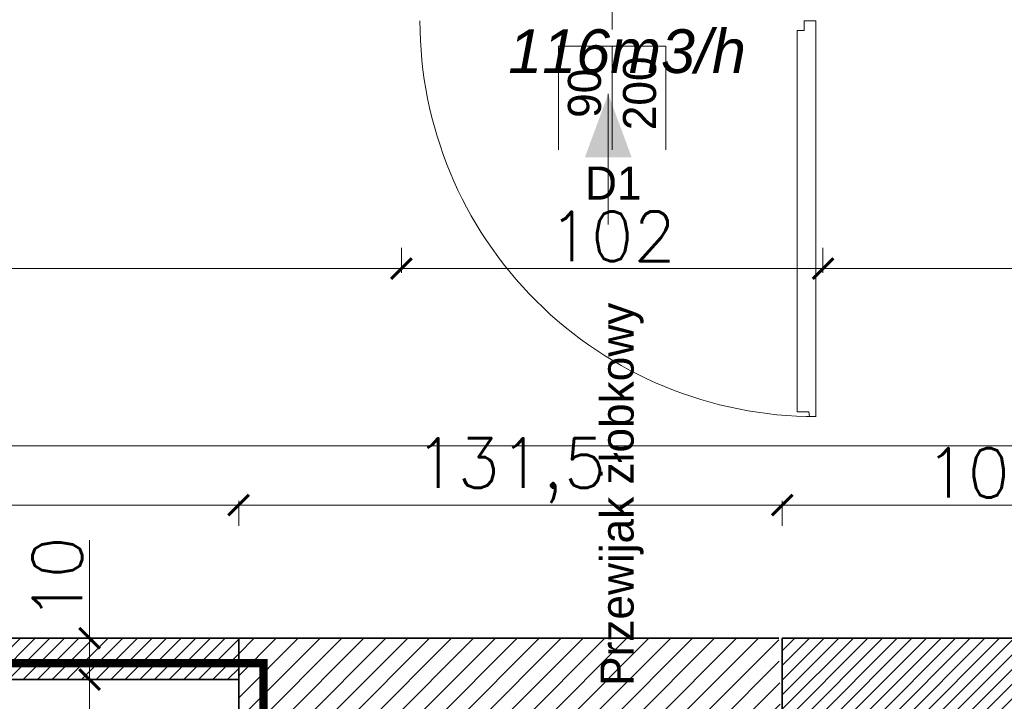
# Model space of a CAD drawing. Header units: millimetres. Extents: x -740 to 33545, y -26688 to 22494.
# Tile 149 of 256: x 10452 to 10690, y 10387 to 10552. Entities that reach past the tile are written whole.
import ezdxf
from ezdxf.lldxf.tags import DXFTag

# ---------------------------------------------------------------- set-up
doc = ezdxf.new("R2010")
doc.units = ezdxf.units.MM
doc.header["$MEASUREMENT"] = 0
doc.linetypes.add('ACAD_ISO10W100', pattern=[18, 12, -3, 0, -3])
doc.layers.get('Defpoints').update_dxf_attribs({"color": 252})
for name, color, linetype, lineweight in [('_IS_EKO_opis', 7, 'Continuous', 18), ('_IS_EKO_Text_Konstrukcji', 7, 'Continuous', 15), ('A_istniejące ściany', 252, 'Continuous', 35), ('A_opisy', 252, 'Continuous', 15), ('A_projektowane sciany', 252, 'Continuous', 35), ('l.wypełnien', 252, 'Continuous', 5), ('Nowe_820-G Rysunki Obrazki_Nr_pióra__23', 252, 'Continuous', 15), ('wymiarowanie', 252, 'Continuous', 9)]:
    doc.layers.add(name, color=color, linetype=linetype, lineweight=lineweight)
doc.layers.add('stolarka', color=252, linetype='Continuous')
doc.styles.add('ROMANS', font='romans')
doc.styles.add('styl2', font='simplex.shx')
tags = doc.linetypes.add('ICAD_ISO03W100', pattern=[30, 12, -18]).pattern_tags.tags
tags[6:7] = [DXFTag(74, 4), DXFTag(75, 0), DXFTag(340, '0'), DXFTag(46, 1.0), DXFTag(50, 0.0), DXFTag(44, 0.0), DXFTag(45, 0.0)]
tags[4:5] = [DXFTag(74, 4), DXFTag(75, 0), DXFTag(340, '0'), DXFTag(46, 1.0), DXFTag(50, 0.0), DXFTag(44, 0.0), DXFTag(45, 0.0)]
tags = doc.linetypes.add('SOLID', pattern=[10, 10, 0]).pattern_tags.tags
tags[6:7] = [DXFTag(74, 4), DXFTag(75, 0), DXFTag(340, '0'), DXFTag(46, 0.0), DXFTag(50, 0.0), DXFTag(44, 0.0), DXFTag(45, 0.0)]
tags[4:5] = [DXFTag(74, 4), DXFTag(75, 0), DXFTag(340, '0'), DXFTag(46, 0.0), DXFTag(50, 0.0), DXFTag(44, 0.0), DXFTag(45, 0.0)]
doc.dimstyles.new('Skala 1-50', dxfattribs={"dimtxt": 12, "dimasz": 5, "dimexe": 1, "dimexo": 1, "dimgap": 1.5, "dimtad": 1, "dimdec": 1, "dimrnd": 0.5, "dimtxsty": 'styl2', "dimblk": 'ARCHTICK', "dimcen": 5, "dimadec": 0, "dimazin": 0, "dimtfac": 1, "dimtdec": 1, "dimtmove": 1, "dimatfit": 3, "dimldrblk": 'ARCHTICK', "dimfxl": 0, "dimlwd": -1, "dimlwe": -1, "dimarcsym": 0})

# ---------------------------------------------------------------- blocks, each defined once
blk = doc.blocks.new('_ArchTick')
at = {"color": 0, "linetype": 'ByBlock', "const_width": 0.15}
blk.add_lwpolyline([(-0.5, -0.5), (0.5, 0.5)], dxfattribs=at)
blk = doc.blocks.new('*D2203')
at = {"layer": 'Defpoints', "color": 0}
for p in [(11082.39, 10472.82), (9748.23, 10470.55), (11082.39, 10449.07)]:
    blk.add_point(p, dxfattribs=at)
at = {"layer": 'wymiarowanie', "color": 0}
for p, q in [((9748.23, 10454.07), (9748.23, 10448.07)), ((11082.39, 10454.07), (11082.39, 10448.07)), ((9748.23, 10449.07), (10346.75, 10449.07)), ((11082.39, 10449.07), (10383.94, 10449.07))]:
    blk.add_line(p, q, dxfattribs=at)
at = {"layer": 'wymiarowanie', "color": 0, "xscale": 5, "yscale": 5, "zscale": 5, "rotation": 180}
blk.add_blockref('_ArchTick', (9748.23, 10449.07), dxfattribs=at)
at = {"layer": 'wymiarowanie', "color": 0, "xscale": 5, "yscale": 5, "zscale": 5}
blk.add_blockref('_ArchTick', (11082.39, 10449.07), dxfattribs=at)
at = {"layer": 'wymiarowanie', "color": 0, "insert": (10365.34, 10456.46), "char_height": 12, "attachment_point": 5, "style": 'styl2'}
blk.add_mtext('1334', dxfattribs=at)
blk = doc.blocks.new('*D2494')
at = {"layer": 'Defpoints', "color": 0}
for p in [(10468.72, 10392.52), (10504.8, 10392.52), (10494.8, 10259.75)]:
    blk.add_point(p, dxfattribs=at)
at = {"layer": 'wymiarowanie', "color": 0}
for p, q in [((10473.72, 10392.52), (10467.72, 10392.52)), ((10468.72, 10392.52), (10468.72, 10326.49)), ((10468.72, 10259.75), (10468.72, 10298.76)), ((10473.72, 10259.75), (10467.72, 10259.75))]:
    blk.add_line(p, q, dxfattribs=at)
at = {"layer": 'wymiarowanie', "color": 0, "xscale": 5, "yscale": 5, "zscale": 5}
for p, rotation in [((10468.72, 10392.52), 90), ((10468.72, 10259.75), 270)]:
    blk.add_blockref('_ArchTick', p, dxfattribs=dict(at, rotation=rotation))
at = {"layer": 'wymiarowanie', "color": 0, "insert": (10460.92, 10312.62), "char_height": 12, "attachment_point": 5, "rotation": 90, "style": 'styl2'}
blk.add_mtext('133', dxfattribs=at)
blk = doc.blocks.new('*D2495')
at = {"layer": 'Defpoints', "color": 0}
for p in [(10468.72, 10402.52), (10504.8, 10402.52), (10504.8, 10392.52)]:
    blk.add_point(p, dxfattribs=at)
at = {"layer": 'wymiarowanie', "color": 0}
for p, q in [((10468.72, 10402.52), (10468.72, 10426.27)), ((10473.72, 10402.52), (10467.72, 10402.52)), ((10468.72, 10392.52), (10468.72, 10402.52)), ((10473.72, 10392.52), (10467.72, 10392.52))]:
    blk.add_line(p, q, dxfattribs=at)
at = {"layer": 'wymiarowanie', "color": 0, "xscale": 5, "yscale": 5, "zscale": 5}
for p, rotation in [((10468.72, 10402.52), 90), ((10468.72, 10392.52), 270)]:
    blk.add_blockref('_ArchTick', p, dxfattribs=dict(at, rotation=rotation))
at = {"layer": 'wymiarowanie', "color": 0, "insert": (10460.92, 10416.97), "char_height": 12, "attachment_point": 5, "rotation": 90, "style": 'styl2'}
blk.add_mtext('10', dxfattribs=at)
blk = doc.blocks.new('*D2588')
at = {"layer": 'Defpoints', "color": 0}
for p in [(10544.19, 10535.46), (10002.23, 10529.46), (10544.19, 10492)]:
    blk.add_point(p, dxfattribs=at)
at = {"layer": 'wymiarowanie', "color": 0}
for p, q in [((10002.23, 10497), (10002.23, 10491)), ((10544.19, 10497), (10544.19, 10491)), ((10002.23, 10492), (10544.19, 10492))]:
    blk.add_line(p, q, dxfattribs=at)
at = {"layer": 'wymiarowanie', "color": 0, "xscale": 5, "yscale": 5, "zscale": 5, "rotation": 180}
blk.add_blockref('_ArchTick', (10002.23, 10492), dxfattribs=at)
at = {"layer": 'wymiarowanie', "color": 0, "xscale": 5, "yscale": 5, "zscale": 5}
blk.add_blockref('_ArchTick', (10544.19, 10492), dxfattribs=at)
at = {"layer": 'wymiarowanie', "color": 0, "insert": (10273.21, 10499.8), "char_height": 12, "attachment_point": 5, "style": 'styl2'}
blk.add_mtext('542', dxfattribs=at)
blk = doc.blocks.new('*D2589')
at = {"layer": 'Defpoints', "color": 0}
for p in [(10544.19, 10535.46), (10646.19, 10535.46), (10646.19, 10492)]:
    blk.add_point(p, dxfattribs=at)
at = {"layer": 'wymiarowanie', "color": 0}
for p, q in [((10544.19, 10497), (10544.19, 10491)), ((10646.19, 10497), (10646.19, 10491)), ((10544.19, 10492), (10646.19, 10492))]:
    blk.add_line(p, q, dxfattribs=at)
at = {"layer": 'wymiarowanie', "color": 0, "xscale": 5, "yscale": 5, "zscale": 5, "rotation": 180}
blk.add_blockref('_ArchTick', (10544.19, 10492), dxfattribs=at)
at = {"layer": 'wymiarowanie', "color": 0, "xscale": 5, "yscale": 5, "zscale": 5}
blk.add_blockref('_ArchTick', (10646.19, 10492), dxfattribs=at)
at = {"layer": 'wymiarowanie', "color": 0, "insert": (10595.19, 10499.8), "char_height": 12, "attachment_point": 5, "style": 'styl2'}
blk.add_mtext('102', dxfattribs=at)
blk = doc.blocks.new('*D2590')
at = {"layer": 'Defpoints', "color": 0}
for p in [(10646.19, 10535.46), (11082.39, 10529.52), (11082.39, 10492)]:
    blk.add_point(p, dxfattribs=at)
at = {"layer": 'wymiarowanie', "color": 0}
for p, q in [((10646.19, 10497), (10646.19, 10491)), ((11082.39, 10497), (11082.39, 10491)), ((10646.19, 10492), (11082.39, 10492))]:
    blk.add_line(p, q, dxfattribs=at)
at = {"layer": 'wymiarowanie', "color": 0, "xscale": 5, "yscale": 5, "zscale": 5, "rotation": 180}
blk.add_blockref('_ArchTick', (10646.19, 10492), dxfattribs=at)
at = {"layer": 'wymiarowanie', "color": 0, "xscale": 5, "yscale": 5, "zscale": 5}
blk.add_blockref('_ArchTick', (11082.39, 10492), dxfattribs=at)
at = {"layer": 'wymiarowanie', "color": 0, "insert": (10864.29, 10499.8), "char_height": 12, "attachment_point": 5, "style": 'styl2'}
blk.add_mtext('436', dxfattribs=at)
blk = doc.blocks.new('*D2613')
at = {"layer": 'Defpoints', "color": 0}
for p in [(10504.8, 10434.77), (10278.74, 10402.52), (10504.8, 10402.52)]:
    blk.add_point(p, dxfattribs=at)
at = {"layer": 'wymiarowanie', "color": 0}
for p, q in [((10278.74, 10429.77), (10278.74, 10435.77)), ((10278.74, 10434.77), (10504.8, 10434.77)), ((10504.8, 10429.77), (10504.8, 10435.77))]:
    blk.add_line(p, q, dxfattribs=at)
at = {"layer": 'wymiarowanie', "color": 0, "xscale": 5, "yscale": 5, "zscale": 5, "rotation": 180}
blk.add_blockref('_ArchTick', (10278.74, 10434.77), dxfattribs=at)
at = {"layer": 'wymiarowanie', "color": 0, "xscale": 5, "yscale": 5, "zscale": 5}
blk.add_blockref('_ArchTick', (10504.8, 10434.77), dxfattribs=at)
at = {"layer": 'wymiarowanie', "color": 0, "insert": (10391.77, 10442.57), "char_height": 12, "attachment_point": 5, "style": 'styl2'}
blk.add_mtext('226', dxfattribs=at)
blk = doc.blocks.new('*D2614')
at = {"layer": 'Defpoints', "color": 0}
for p in [(10636.35, 10434.77), (10504.8, 10402.52), (10636.35, 10402.52)]:
    blk.add_point(p, dxfattribs=at)
at = {"layer": 'wymiarowanie', "color": 0}
for p, q in [((10504.8, 10429.77), (10504.8, 10435.77)), ((10504.8, 10434.77), (10636.35, 10434.77)), ((10636.35, 10429.77), (10636.35, 10435.77))]:
    blk.add_line(p, q, dxfattribs=at)
at = {"layer": 'wymiarowanie', "color": 0, "xscale": 5, "yscale": 5, "zscale": 5, "rotation": 180}
blk.add_blockref('_ArchTick', (10504.8, 10434.77), dxfattribs=at)
at = {"layer": 'wymiarowanie', "color": 0, "xscale": 5, "yscale": 5, "zscale": 5}
blk.add_blockref('_ArchTick', (10636.35, 10434.77), dxfattribs=at)
at = {"layer": 'wymiarowanie', "color": 0, "insert": (10570.58, 10443.11), "char_height": 12, "attachment_point": 5, "style": 'styl2'}
blk.add_mtext('131,5', dxfattribs=at)
blk = doc.blocks.new('*D2615')
at = {"layer": 'Defpoints', "color": 0}
for p in [(10736.26, 10434.77), (10636.35, 10402.52), (10736.26, 10402.52)]:
    blk.add_point(p, dxfattribs=at)
at = {"layer": 'wymiarowanie', "color": 0}
for p, q in [((10636.35, 10429.77), (10636.35, 10435.77)), ((10636.35, 10434.77), (10736.26, 10434.77)), ((10736.26, 10429.77), (10736.26, 10435.77))]:
    blk.add_line(p, q, dxfattribs=at)
at = {"layer": 'wymiarowanie', "color": 0, "xscale": 5, "yscale": 5, "zscale": 5, "rotation": 180}
blk.add_blockref('_ArchTick', (10636.35, 10434.77), dxfattribs=at)
at = {"layer": 'wymiarowanie', "color": 0, "xscale": 5, "yscale": 5, "zscale": 5}
blk.add_blockref('_ArchTick', (10736.26, 10434.77), dxfattribs=at)
at = {"layer": 'wymiarowanie', "color": 0, "insert": (10686.31, 10442.57), "char_height": 12, "attachment_point": 5, "style": 'styl2'}
blk.add_mtext('100', dxfattribs=at)

msp = doc.modelspace()

# ---------------------------------------------------------------- hatches: boundary and pattern name
at = {"layer": 'l.wypełnien'}
h = msp.add_hatch(dxfattribs=at)
h.set_pattern_fill('ANSI31', color=256, scale=30, style=0)
h.paths.add_polyline_path([(10179.68, 10402.52), (10279.59, 10402.52), (10279.59, 10396.52), (10273.59, 10396.52), (10273.59, 10123.69), (10279.59, 10126.48), (10279.59, 10017.29), (10316.23, 10017.29), (10316.23, 9992.74), (10279.59, 9992.74), (10279.59, 9927.76), (10254.19, 9927.76), (10254.19, 10359.34), (10179.68, 10359.34)])
h.paths.add_polyline_path([(10260.11, 10246.37), (10272.71, 10246.37), (10272.71, 10279.87), (10260.11, 10279.87)], flags=24)
h.paths.add_polyline_path([(10504.8, 10309.84), (10504.8, 10297.84), (10504.8, 10254.75), (10504.8, 10017.29), (10504.8, 9992.74), (10504.8, 9927.76), (10529.35, 9927.76), (10529.35, 10281.34), (10542.35, 10281.34), (10542.35, 10359.34), (10636.35, 10359.34), (10635.51, 10402.52), (10504.8, 10402.52), (10504.8, 10396.52)])
h.paths.add_polyline_path([(10504.8, 10396.52), (10510.8, 10396.52), (10510.8, 10309.84), (10504.8, 10309.84)], flags=16)
h.paths.add_polyline_path([(10504.8, 10392.52), (10504.8, 10309.84), (10510.8, 10309.84), (10510.8, 10396.52), (10504.8, 10396.52)], flags=0)
h.paths.add_polyline_path([(10515.95, 10326.34), (10515.95, 10347.34), (10530.35, 10347.34), (10530.35, 10326.34)], flags=16)
h.paths.add_polyline_path([(10515.95, 10347.34), (10515.95, 10326.34), (10530.35, 10326.34), (10530.35, 10347.34)], flags=0)
h.paths.add_polyline_path([(10515.95, 10297.84), (10515.95, 10293.34), (10530.35, 10293.34), (10530.35, 10314.34), (10515.95, 10314.34), (10515.95, 10309.84)], flags=16)
h.paths.add_polyline_path([(10515.95, 10297.84), (10515.95, 10309.84), (10515.95, 10314.34), (10530.35, 10314.34), (10530.35, 10293.34), (10515.95, 10293.34)], flags=0)
h.paths.add_polyline_path([(10504.8, 10254.75), (10504.8, 10297.84), (10510.8, 10297.84), (10510.8, 10254.75)], flags=16)
h.paths.add_polyline_path([(10510.8, 10254.75), (10510.8, 10297.84), (10504.8, 10297.84), (10504.8, 10259.75), (10504.8, 10254.75)], flags=0)
h.paths.add_polyline_path([(10504.8, 10297.84), (10510.8, 10297.84), (10510.8, 10309.84), (10504.8, 10309.84)], flags=16)
h.paths.add_polyline_path([(10504.8, 10309.84), (10510.8, 10309.84), (10510.8, 10297.84), (10504.8, 10297.84)], flags=0)
h.paths.add_polyline_path([(10510.8, 10309.84), (10515.95, 10309.84), (10515.95, 10297.84), (10510.8, 10297.84)], flags=16)
h.paths.add_polyline_path([(10510.84, 10326.02), (10523.45, 10326.02), (10523.45, 10359.52), (10510.84, 10359.52)], flags=8)
h.paths.add_polyline_path([(10510.84, 10326.02), (10523.45, 10326.02), (10523.45, 10359.52), (10510.84, 10359.52)], flags=8)
h.paths.add_polyline_path([(9506.72, 10359.34), (9506.72, 10402.52), (9858.19, 10402.52), (9858.19, 10359.34)])
h.paths.add_polyline_path([(10000.19, 10359.34), (10089.09, 10359.34), (10089.09, 10402.52), (10000.19, 10402.52)])
h.paths.add_polyline_path([(10273.59, 10123.69), (10273.59, 10396.52), (10279.59, 10396.52), (10279.59, 10359.34), (10279.59, 10126.48)])
h.paths.add_polyline_path([(10372.72, 9992.74), (10372.72, 10017.29), (10316.23, 10017.29), (10316.23, 9992.74)])
h.paths.add_polyline_path([(9858.19, 10359.34), (9858.19, 10402.52), (9878.19, 10402.52), (9878.19, 10359.34)])
h.paths.add_polyline_path([(10000.19, 10359.34), (10000.19, 10402.52), (9980.19, 10402.52), (9980.19, 10359.34)])
h.paths.add_polyline_path([(10279.59, 9907.76), (10279.59, 9927.76), (10254.19, 9927.76), (10254.19, 9907.76)])
h.paths.add_polyline_path([(10529.35, 9907.76), (10529.35, 9927.76), (10504.8, 9927.76), (10504.8, 9907.76)])
h.paths.add_polyline_path([(10494.8, 10017.29), (10494.8, 9992.74), (10504.8, 9992.74), (10504.8, 10017.29)])
h = msp.add_hatch(dxfattribs=at)
h.set_pattern_fill('ANSI31', color=256, scale=20, style=0)
h.paths.add_polyline_path([(10504.8, 10392.52), (10316.23, 10392.52), (10316.23, 10402.52), (10504.8, 10402.52)])
h.paths.add_polyline_path([(10316.23, 10392.52), (10279.59, 10392.52), (10279.59, 10402.52), (10316.23, 10402.52)])
h = msp.add_hatch(dxfattribs=at)
h.set_pattern_fill('ANSI31', color=256, scale=20, style=0)
h.paths.add_polyline_path([(10636.35, 10359.34), (10736.26, 10359.34), (10736.26, 10402.52), (10636.35, 10402.52)])

# ---------------------------------------------------------------- linework, layer by layer
at = {"layer": 'A_istniejące ściany'}
for points in [[(10504.8, 10402.52), (10504.8, 10017.29)], [(10635.51, 10402.52), (10504.8, 10402.52)]]:
    msp.add_lwpolyline(points, dxfattribs=at)
at = {"layer": 'A_opisy'}
msp.add_line((10595.19, 10545.11), (10595.19, 10600.11), dxfattribs=at)
at = {"layer": 'A_projektowane sciany'}
for p, q in [((10279.59, 10402.52), (10504.8, 10402.52)), ((10279.59, 10392.52), (10504.8, 10392.52))]:
    msp.add_line(p, q, dxfattribs=at)
msp.add_lwpolyline([(10643.65, 10402.52), (10736.26, 10402.52), (10736.26, 10359.34), (10636.35, 10359.34), (10636.35, 10402.52), (10643.65, 10402.52)], dxfattribs=at)
at = {"layer": 'l.wypełnien', "linetype": 'ACAD_ISO10W100', "const_width": 2}
msp.add_lwpolyline([(10273.59, 10123.69), (10273.59, 10396.52), (10510.8, 10396.52), (10510.8, 10254.75)], dxfattribs=at)
at = {"layer": 'Nowe_820-G Rysunki Obrazki_Nr_pióra__23', "linetype": 'Continuous', "lineweight": 15}
msp.add_lwpolyline([(10636.35, 10359.34), (10636.35, 10402.52)], dxfattribs=at)
at = {"layer": 'stolarka', "lineweight": 9}
msp.add_lwpolyline([(10641.66, 10551.95), (10644.44, 10551.95), (10644.44, 10456.18), (10642.94, 10456.19), (10642.76, 10457.34), (10639.92, 10457.34), (10639.92, 10549.65), (10641.66, 10549.65), (10641.66, 10551.95)], dxfattribs=at)
at = {"layer": 'stolarka', "linetype": 'ICAD_ISO03W100', "lineweight": 13, "ltscale": 0.3}
msp.add_arc((10644.44, 10551.95), 95.77, 180.0003, 270.0531, dxfattribs=at)

# ---------------------------------------------------------------- texts
at = {"layer": 'wymiarowanie', "linetype": 'Continuous', "insert": (10569.03, 10483.74), "char_height": 14, "width": 327.6277, "attachment_point": 3, "rotation": 90, "style": 'ROMANS'}
msp.add_mtext('\\pi101.90408;{\\Fsimplex8;\\T0.75000;}\\P{\\fCentury Gothic|b0|i0|c238|p0;\\H0.57143x;Przewijak żłobkowy}', dxfattribs=at)

# ---------------------------------------------------------------- dimensions: what is measured, and where the dimension line sits
at = {"layer": 'wymiarowanie'}
for base, p1, p2, picture, middle in [((10544.19, 10492), (10002.23, 10529.46), (10544.19, 10535.46), '*D2588', (10273.21, 10499.8)), ((11082.39, 10492), (10646.19, 10535.46), (11082.39, 10529.52), '*D2590', (10864.29, 10499.8)), ((10504.8, 10434.77), (10278.74, 10402.52), (10504.8, 10402.52), '*D2613', (10391.77, 10442.57)), ((10636.3521, 10434.7669), (10504.7988, 10402.5229), (10636.3521, 10402.5229), '*D2614', (10570.5755, 10443.1129)), ((10736.26, 10434.77), (10636.35, 10402.52), (10736.26, 10402.52), '*D2615', (10686.31, 10442.57))]:
    dim = msp.add_linear_dim(base=base, p1=p1, p2=p2, dimstyle='Skala 1-50', dxfattribs=at)
    dim.commit()
    dim.dimension.update_dxf_attribs({"geometry": picture, "text_midpoint": middle})
dim = msp.add_linear_dim(base=(11082.39, 10449.07), p1=(9748.23, 10470.55), p2=(11082.39, 10472.82), dimstyle='Skala 1-50', dxfattribs=at)
dim.commit()
dim.dimension.update_dxf_attribs({"geometry": '*D2203', "text_midpoint": (10365.34, 10448.66), "dimtype": 160})
for base, p1, p2, picture, middle in [((10468.72, 10402.52), (10504.8, 10392.52), (10504.8, 10402.52), '*D2495', (10466.46, 10416.97)), ((10468.72, 10392.52), (10494.8, 10259.75), (10504.8, 10392.52), '*D2494', (10468.72, 10312.62))]:
    dim = msp.add_linear_dim(base=base, p1=p1, p2=p2, angle=90, dimstyle='Skala 1-50', dxfattribs=at)
    dim.commit()
    dim.dimension.update_dxf_attribs({"geometry": picture, "text_midpoint": middle, "dimtype": 160})

# ---------------------------------------------------------------- next in the draw order: texts
at = {"layer": 'A_opisy', "ltscale": 0.3, "insert": (10595.19, 10532.82), "char_height": 8, "width": 26, "attachment_point": 5, "rotation": 90, "bg_fill": 2}
msp.add_mtext('\\pi3.19200;{\\fCentury Gothic|b0|i0|c238|p0;90}\\P{\\fCentury Gothic|b0|i0|c238|p0;200}', dxfattribs=at)

# ---------------------------------------------------------------- next in the draw order: linework, layer by layer
at = {"layer": 'A_opisy', "ltscale": 0.3}
for points in [[(10595.19, 10545.82), (10595.19, 10519.82), (10582.19, 10519.82), (10582.19, 10545.82)], [(10608.19, 10545.82), (10608.19, 10519.82), (10595.19, 10519.82), (10595.19, 10545.82)]]:
    msp.add_lwpolyline(points, close=True, dxfattribs=at)
at = {"layer": 'A_opisy', "lineweight": 30, "ltscale": 0.3}
msp.add_lwpolyline([(10582.19, 10519.82), (10608.19, 10519.82), (10608.19, 10506.82), (10582.19, 10506.82)], close=True, dxfattribs=at)

# ---------------------------------------------------------------- next in the draw order: texts
at = {"layer": '_IS_EKO_Text_Konstrukcji', "linetype": 'SOLID', "lineweight": 15, "insert": (10598.79, 10549.91), "char_height": 10.584, "attachment_point": 2}
msp.add_mtext('\\fArial|b0|i1|c238|p34;116m3/h', dxfattribs=at)

# ---------------------------------------------------------------- next in the draw order: texts
at = {"layer": 'A_opisy', "ltscale": 0.3, "insert": (10595.45, 10512.7), "char_height": 8, "width": 26, "attachment_point": 5, "bg_fill": 2}
msp.add_mtext('{\\fCentury Gothic|b0|i0|c238|p0;D1}', dxfattribs=at)

# ---------------------------------------------------------------- next in the draw order: hatches: boundary and pattern name
at = {"layer": '_IS_EKO_opis'}
for points in [[(10588.6, 10518.96), (10594.23, 10518.96), (10594.23, 10534.27)], [(10594.23, 10518.96), (10599.87, 10518.96), (10594.23, 10534.27)]]:
    msp.add_hatch(color=256, dxfattribs=at).paths.add_polyline_path(points)

# ---------------------------------------------------------------- next in the draw order: linework, layer by layer
msp.add_line((10594.23, 10502.67), (10594.23, 10534.27), dxfattribs=at)

# ---------------------------------------------------------------- next in the draw order: dimensions: what is measured, and where the dimension line sits
at = {"layer": 'wymiarowanie'}
dim = msp.add_linear_dim(base=(10646.19, 10492), p1=(10544.19, 10535.46), p2=(10646.19, 10535.46), dimstyle='Skala 1-50', dxfattribs=at)
dim.commit()
dim.dimension.update_dxf_attribs({"geometry": '*D2589', "text_midpoint": (10595.19, 10499.8)})

doc.saveas('drawing.dxf')
